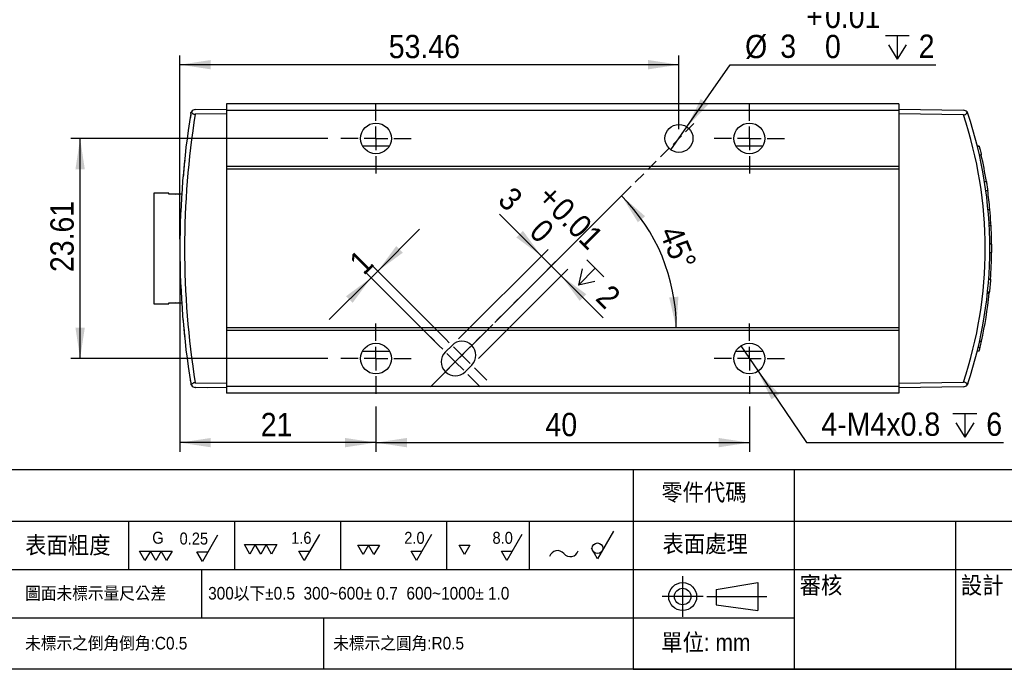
# Model space of a CAD drawing. Header units: millimetres. Extents: x 8 to 294, y 5 to 205.
# Tile 4 of 15: x 92 to 197, y 5 to 75. Entities that reach past the tile are written whole.
import ezdxf

# ---------------------------------------------------------------- set-up
doc = ezdxf.new("R2010")
doc.units = ezdxf.units.MM
doc.linetypes.add('HIDDEN', pattern=[1.905, 1.27, -0.635])
doc.layers.add('中心線', color=161, linetype='HIDDEN', lineweight=25)
for name, color, linetype in [('圖框文字', 7, 'Continuous'), ('圖框線條', 7, 'Continuous'), ('尺寸線', 5, 'Continuous')]:
    doc.layers.add(name, color=color, linetype=linetype)
doc.styles.add('SLDTEXTSTYLE0', font='GOTHIC.TTF', dxfattribs={"width": 0.913})
doc.styles.add('SLDTEXTSTYLE1', font='GOTHIC.TTF', dxfattribs={"width": 0.913, "bigfont": 'bigfont'})
doc.dimstyles.new('SLDDIMSTYLE0', dxfattribs={"dimtxt": 2.5, "dimasz": 3.302, "dimexe": 0, "dimexo": 0.0625, "dimtad": 1, "dimdec": 0, "dimrnd": 1e-09, "dimzin": 12, "dimdsep": 46, "dimtxsty": 'SLDTEXTSTYLE0', "dimsah": 1, "dimcen": 0.09, "dimadec": 0, "dimazin": 3, "dimtfac": 1, "dimtdec": 3, "dimtofl": 0, "dimtmove": 0, "dimatfit": 3, "dimfxl": 1, "dimfrac": 2, "dimtolj": 1, "dimtzin": 12, "dimarcsym": 0})
doc.dimstyles.new('SLDDIMSTYLE1', dxfattribs={"dimtxt": 2.5, "dimasz": 3.302, "dimexe": 0, "dimexo": 0.0625, "dimtad": 1, "dimdec": 0, "dimrnd": 1e-09, "dimzin": 12, "dimdsep": 46, "dimtxsty": 'SLDTEXTSTYLE0', "dimsah": 1, "dimcen": 0.09, "dimadec": 0, "dimazin": 3, "dimtfac": 1, "dimtdec": 3, "dimtmove": 0, "dimatfit": 0, "dimfxl": 1, "dimfrac": 2, "dimtolj": 1, "dimtzin": 12, "dimarcsym": 0})
doc.dimstyles.new('SLDDIMSTYLE2', dxfattribs={"dimtxt": 2.5, "dimasz": 3.302, "dimexe": 0, "dimexo": 0.0625, "dimtad": 1, "dimdec": 0, "dimrnd": 1e-09, "dimzin": 12, "dimdsep": 46, "dimtxsty": 'SLDTEXTSTYLE0', "dimsah": 1, "dimcen": 0.09, "dimadec": 0, "dimazin": 3, "dimtol": 1, "dimtp": 0.01, "dimtfac": 1, "dimtmove": 0, "dimatfit": 0, "dimfxl": 1, "dimfrac": 2, "dimtolj": 1, "dimarcsym": 0})
doc.dimstyles.new('SLDDIMSTYLE3', dxfattribs={"dimtxt": 2.5, "dimasz": 3.302, "dimexe": 0, "dimexo": 0.0625, "dimtad": 0, "dimtih": 1, "dimtoh": 1, "dimdec": 0, "dimrnd": 1e-09, "dimzin": 12, "dimdsep": 46, "dimtxsty": 'SLDTEXTSTYLE0', "dimblk1": 'NONE', "dimsah": 1, "dimcen": 0, "dimadec": 0, "dimazin": 3, "dimtol": 1, "dimtp": 0.01, "dimtfac": 1, "dimtmove": 0, "dimatfit": 3, "dimldrblk": 'NONE', "dimfxl": 1, "dimfrac": 2, "dimtolj": 1, "dimarcsym": 0})
doc.dimstyles.new('SLDDIMSTYLE6', dxfattribs={"dimtxt": 2.5, "dimasz": 3.302, "dimexe": 0, "dimexo": 0.0625, "dimtad": 0, "dimtih": 1, "dimtoh": 1, "dimdec": 0, "dimrnd": 1e-09, "dimzin": 12, "dimdsep": 46, "dimtxsty": 'SLDTEXTSTYLE0', "dimblk1": 'NONE', "dimsah": 1, "dimcen": 0, "dimadec": 0, "dimazin": 3, "dimtfac": 1, "dimtdec": 3, "dimtmove": 0, "dimatfit": 3, "dimldrblk": 'NONE', "dimfxl": 1, "dimfrac": 2, "dimtolj": 1, "dimtzin": 12, "dimarcsym": 0})
doc.dimstyles.new('SLDDIMSTYLE7', dxfattribs={"dimtxt": 2.5, "dimasz": 3.302, "dimexe": 0, "dimexo": 0.0625, "dimtad": 1, "dimdec": 4, "dimzin": 12, "dimdsep": 46, "dimtxsty": 'SLDTEXTSTYLE0', "dimsah": 1, "dimcen": 0.09, "dimadec": 0, "dimazin": 3, "dimtfac": 1, "dimtdec": 3, "dimtofl": 0, "dimtmove": 0, "dimatfit": 3, "dimfxl": 1, "dimfrac": 2, "dimtolj": 1, "dimtzin": 12, "dimarcsym": 0})

# ---------------------------------------------------------------- blocks, each defined once
blk = doc.blocks.new('_D_15')
at = {"layer": '尺寸線', "transparency": 16777216}
for p, q in [((124.7, 61.93), (97.16, 61.93)), ((98.16, 38.33), (98.16, 61.93)), ((124.7, 38.33), (97.16, 38.33))]:
    blk.add_line(p, q, dxfattribs=at)
for points in [[(98.16, 61.93), (97.66, 58.63), (98.66, 58.63)], [(98.16, 38.33), (98.66, 41.63), (97.66, 41.63)]]:
    blk.add_solid(points, dxfattribs=at)
at = {"layer": '尺寸線', "transparency": 16777216, "insert": (94.97, 47.6), "char_height": 2.5, "attachment_point": 1, "rotation": 90, "style": 'SLDTEXTSTYLE0'}
blk.add_mtext('23.61', dxfattribs=at)
blk = doc.blocks.new('_D_16')
at = {"layer": '尺寸線', "transparency": 16777216}
for p, q in [((108.85, 49.13), (108.85, 28.31)), ((129.85, 33.18), (129.85, 28.31)), ((129.85, 29.31), (108.85, 29.31))]:
    blk.add_line(p, q, dxfattribs=at)
for points in [[(108.85, 29.31), (112.16, 28.81), (112.16, 29.81)], [(129.85, 29.31), (126.55, 29.81), (126.55, 28.81)]]:
    blk.add_solid(points, dxfattribs=at)
at = {"layer": '尺寸線', "transparency": 16777216, "insert": (117.51, 32.5), "char_height": 2.5, "attachment_point": 1, "style": 'SLDTEXTSTYLE0'}
blk.add_mtext('21', dxfattribs=at)
blk = doc.blocks.new('_D_17')
at = {"layer": '尺寸線', "transparency": 16777216}
for p, q in [((129.85, 33.18), (129.85, 28.31)), ((169.85, 33.18), (169.85, 28.31)), ((129.85, 29.31), (169.85, 29.31))]:
    blk.add_line(p, q, dxfattribs=at)
for points in [[(129.85, 29.31), (133.16, 28.81), (133.16, 29.81)], [(169.85, 29.31), (166.55, 29.81), (166.55, 28.81)]]:
    blk.add_solid(points, dxfattribs=at)
at = {"layer": '尺寸線', "transparency": 16777216, "insert": (148.01, 32.5), "char_height": 2.5, "attachment_point": 1, "style": 'SLDTEXTSTYLE0'}
blk.add_mtext('40', dxfattribs=at)
blk = doc.blocks.new('SW_SYMBOL_HOLE_DEPTH')
at = {"layer": '尺寸線', "color": 0}
for p, q in [((0, 875), (800, 875)), ((400, 875), (400, 75)), ((100, 555), (400, 75)), ((700, 555), (400, 75))]:
    blk.add_line(p, q, dxfattribs=at)
blk = doc.blocks.new('_D_18')
at = {"layer": '尺寸線', "transparency": 16777216}
for p, q in [((168.93, 39.69), (170.78, 36.96)), ((170.78, 36.96), (175.98, 29.31)), ((175.98, 29.31), (197.07, 29.31))]:
    blk.add_line(p, q, dxfattribs=at)
blk.add_solid([(170.78, 36.96), (172.22, 33.95), (173.05, 34.51)], dxfattribs=at)
at = {"layer": '尺寸線', "transparency": 16777216, "xscale": 0.003193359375, "yscale": 0.003193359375, "zscale": 0.003193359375}
blk.add_blockref('SW_SYMBOL_HOLE_DEPTH', (191.65, 29.65), dxfattribs=at)
at = {"layer": '尺寸線', "transparency": 16777216, "char_height": 2.5, "attachment_point": 1, "style": 'SLDTEXTSTYLE0'}
for s, insert in [('4-M4x0.8', (177.57, 32.54)), ('6', (195.23, 32.54))]:
    blk.add_mtext(s, dxfattribs=dict(at, insert=insert))
blk = doc.blocks.new('_NONE')
blk = doc.blocks.new('_D_19')
at = {"layer": '尺寸線', "transparency": 16777216}
for p, q in [((108.85, 51.13), (108.85, 70.84)), ((162.31, 62.93), (162.31, 70.84)), ((162.31, 69.84), (108.85, 69.84))]:
    blk.add_line(p, q, dxfattribs=at)
for points in [[(108.85, 69.84), (112.16, 69.34), (112.16, 70.34)], [(162.31, 69.84), (159.01, 70.34), (159.01, 69.34)]]:
    blk.add_solid(points, dxfattribs=at)
at = {"layer": '尺寸線', "transparency": 16777216, "insert": (131.22, 73.04), "char_height": 2.5, "attachment_point": 1, "style": 'SLDTEXTSTYLE0'}
blk.add_mtext('53.46', dxfattribs=at)
blk = doc.blocks.new('_D_20')
at = {"layer": '尺寸線', "transparency": 16777216}
for p, q in [((163.16, 63.16), (167.8, 69.84)), ((167.8, 69.84), (189.84, 69.84)), ((161.45, 60.7), (163.16, 63.16))]:
    blk.add_line(p, q, dxfattribs=at)
blk.add_solid([(163.16, 63.16), (165.46, 65.59), (164.64, 66.16)], dxfattribs=at)
at = {"layer": '尺寸線', "transparency": 16777216, "xscale": 0.003193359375, "yscale": 0.003193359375, "zscale": 0.003193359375}
blk.add_blockref('SW_SYMBOL_HOLE_DEPTH', (184.42, 70.19), dxfattribs=at)
at = {"layer": '尺寸線', "transparency": 16777216, "char_height": 2.5, "attachment_point": 1, "style": 'SLDTEXTSTYLE0'}
for s, insert in [('0.01', (177.95, 76.27)), ('+', (175.93, 76.27)), ('%%c', (169.39, 73.04)), ('3', (173.16, 73.07)), ('0', (177.95, 73.04)), ('2', (187.99, 73.07))]:
    blk.add_mtext(s, dxfattribs=dict(at, insert=insert))
blk = doc.blocks.new('_D_21')
at = {"layer": '尺寸線', "transparency": 16777216}
for p, q in [((130.04, 47.7), (134.53, 52.19)), ((136.58, 39.74), (128.63, 47.7)), ((137.29, 40.45), (129.33, 48.4)), ((130.04, 47.7), (129.33, 46.99)), ((129.33, 46.99), (124.84, 42.5))]:
    blk.add_line(p, q, dxfattribs=at)
for points in [[(130.04, 47.7), (132.73, 49.68), (132.02, 50.38)], [(129.33, 46.99), (126.65, 45.01), (127.35, 44.3)]]:
    blk.add_solid(points, dxfattribs=at)
at = {"layer": '尺寸線', "transparency": 16777216, "insert": (126.78, 48.95), "char_height": 2.5, "attachment_point": 1, "rotation": 45, "style": 'SLDTEXTSTYLE0'}
blk.add_mtext('1', dxfattribs=at)
blk = doc.blocks.new('_D_22')
at = {"layer": '尺寸線', "transparency": 16777216}
for p, q in [((147.58, 49.32), (143.09, 53.81)), ((138.7, 40.45), (148.29, 50.03)), ((147.58, 49.32), (149.7, 47.2)), ((140.83, 38.33), (150.41, 47.91)), ((149.7, 47.2), (154.19, 42.71))]:
    blk.add_line(p, q, dxfattribs=at)
for points in [[(147.58, 49.32), (145.6, 52.01), (144.89, 51.31)], [(149.7, 47.2), (151.68, 44.51), (152.39, 45.22)]]:
    blk.add_solid(points, dxfattribs=at)
at = {"layer": '尺寸線', "transparency": 16777216, "xscale": 0.003193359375, "yscale": 0.003193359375, "zscale": 0.003193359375, "rotation": 315.000000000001}
blk.add_blockref('SW_SYMBOL_HOLE_DEPTH', (150.47, 46.93), dxfattribs=at)
at = {"layer": '尺寸線', "transparency": 16777216, "char_height": 2.5, "attachment_point": 1, "rotation": 315, "style": 'SLDTEXTSTYLE0'}
for s, insert in [('3', (144.55, 56.93)), ('+', (148.77, 57.23)), ('0.01', (150.19, 55.8)), ('0', (147.91, 53.51)), ('2', (155.03, 46.44))]:
    blk.add_mtext(s, dxfattribs=dict(at, insert=insert))
blk = doc.blocks.new('_D_23')
at = {"layer": '尺寸線', "transparency": 16777216}
blk.add_line((142.59, 42.21), (156.87, 56.49), dxfattribs=at)
blk.add_arc((142, 41.63), 20.02, 0, 45, dxfattribs=at)
for points in [[(156.16, 55.78), (157.91, 52.94), (158.68, 53.59)], [(162.02, 41.63), (162.25, 44.96), (161.26, 44.88)]]:
    blk.add_solid(points, dxfattribs=at)
at = {"layer": '尺寸線', "transparency": 16777216, "insert": (162.49, 52.83), "char_height": 2.5, "attachment_point": 1, "rotation": 292.5, "style": 'SLDTEXTSTYLE0'}
blk.add_mtext('45°', dxfattribs=at)
blk = doc.blocks.new('SW_CENTERMARKSYMBOL_12')
at = {"layer": '中心線', "color": 0}
for p, q in [((0, 2.5), (0, 4.15)), ((0, 0), (0, 2.5)), ((-2.5, 0), (-4.15, 0)), ((0, 0), (-2.5, 0)), ((0, 0), (0, -2.5)), ((0, 0), (2.5, 0)), ((2.5, 0), (4.15, 0)), ((0, -2.5), (0, -4.15))]:
    blk.add_line(p, q, dxfattribs=at)
blk = doc.blocks.new('SW_CENTERMARKSYMBOL_13')
at = {"layer": '中心線', "color": 0}
for p, q in [((0, 2.5), (0, 4.15)), ((0, 0), (0, 2.5)), ((-2.5, 0), (-4.15, 0)), ((0, 0), (-2.5, 0)), ((0, 0), (0, -2.5)), ((0, 0), (2.5, 0)), ((2.5, 0), (4.15, 0)), ((0, -2.5), (0, -4.15))]:
    blk.add_line(p, q, dxfattribs=at)
blk = doc.blocks.new('SW_CENTERMARKSYMBOL_14')
at = {"layer": '中心線', "color": 0}
for p, q in [((0, 2.5), (0, 4.15)), ((0, 0), (0, 2.5)), ((-2.5, 0), (-4.15, 0)), ((0, 0), (-2.5, 0)), ((0, 0), (0, -2.5)), ((0, 0), (2.5, 0)), ((2.5, 0), (4.15, 0)), ((0, -2.5), (0, -4.15))]:
    blk.add_line(p, q, dxfattribs=at)
blk = doc.blocks.new('SW_CENTERMARKSYMBOL_15')
at = {"layer": '中心線', "color": 0}
for p, q in [((0, 2.5), (0, 4.15)), ((0, 0), (0, 2.5)), ((-2.5, 0), (-4.15, 0)), ((0, 0), (-2.5, 0)), ((0, 0), (0, -2.5)), ((0, 0), (2.5, 0)), ((2.5, 0), (4.15, 0)), ((0, -2.5), (0, -4.15))]:
    blk.add_line(p, q, dxfattribs=at)
blk = doc.blocks.new('SW_CENTERMARKSYMBOL_16')
at = {"layer": '中心線', "color": 0}
for p, q in [((1.77, 1.77), (25.64, 25.64)), ((-1.06, 2.47), (-2.12, 3.54)), ((2.47, 2.47), (3.54, 3.54)), ((-1.77, 1.77), (-2.83, 2.83)), ((0.71, 0.71), (-1.06, 2.47)), ((0.71, 0.71), (2.47, 2.47)), ((0, 0), (-1.77, 1.77)), ((0, 0), (1.77, 1.77)), ((0, 0), (-1.77, -1.77)), ((0.71, 0.71), (-1.06, -1.06)), ((0, 0), (1.77, -1.77)), ((0.71, 0.71), (2.47, -1.06)), ((-1.77, -1.77), (-2.83, -2.83)), ((-1.06, -1.06), (-2.12, -2.12)), ((1.77, -1.77), (2.83, -2.83)), ((2.47, -1.06), (3.54, -2.12))]:
    blk.add_line(p, q, dxfattribs=at)

msp = doc.modelspace()

# ---------------------------------------------------------------- linework, layer by layer
at = {"color": 7, "linetype": 'Continuous', "lineweight": 25}
for p, q in [((185.85398, 65.62805), (113.85399, 65.62805)), ((113.85399, 65.62805), (113.85399, 64.93086)), ((185.85398, 65.62805), (185.85398, 64.93086)), ((113.85399, 64.57782), (110.49039, 64.51911)), ((110.49044, 65.01933), (113.85399, 65.07805)), ((185.85398, 64.93086), (113.85399, 64.93086)), ((113.85399, 64.93086), (113.85399, 58.93086)), ((185.85398, 65.07805), (192.78402, 64.95708)), ((185.85398, 64.93086), (185.85398, 58.93086)), ((192.78407, 64.457), (185.85398, 64.57797)), ((109.94211, 64.19726), (109.94121, 64.19149)), ((194.26683, 61.1081), (194.47372, 61.10449)), ((194.47869, 61.09556), (194.27254, 61.09915)), ((194.48566, 60.18172), (194.69066, 60.18164)), ((109.33514, 59.49922), (109.33514, 59.49928)), ((194.67236, 59.31367), (194.67242, 59.31342)), ((185.85398, 58.93086), (113.85399, 58.93086)), ((113.85399, 58.93086), (113.85399, 58.63086)), ((185.85398, 58.63086), (113.85399, 58.63086)), ((113.85399, 58.63086), (113.85399, 41.62523)), ((185.85398, 58.93086), (185.85398, 58.63086)), ((185.85398, 58.63086), (185.85398, 41.62523)), ((195.03481, 57.32222), (195.23728, 57.32244)), ((107.65399, 56.07805), (106.05399, 56.07805)), ((106.05399, 56.07805), (106.05399, 44.17805)), ((107.65399, 55.96585), (107.65399, 56.07805)), ((109.04041, 55.96585), (107.65399, 55.96585)), ((195.17735, 56.36144), (195.38025, 56.35392)), ((195.4112, 54.32363), (195.61188, 54.32533)), ((195.52132, 52.87701), (195.72182, 52.87478)), ((195.53744, 52.59462), (195.7379, 52.59162)), ((195.60095, 50.65565), (195.80091, 50.65985)), ((195.60196, 49.69693), (195.80196, 49.69685)), ((195.80399, 50.58807), (195.602, 50.5916)), ((195.48556, 46.83836), (195.68609, 46.83857)), ((195.36583, 45.466), (195.56721, 45.46933)), ((195.35152, 45.32835), (195.55212, 45.32354)), ((106.05399, 44.17805), (107.65399, 44.17805)), ((107.65399, 44.29024), (109.04041, 44.29024)), ((107.65399, 44.17805), (107.65399, 44.29024)), ((195.40196, 44.06302), (195.40365, 44.06305)), ((185.85398, 41.62523), (113.85399, 41.62523)), ((113.85399, 41.62523), (113.85399, 41.32523)), ((185.85398, 41.32523), (113.85399, 41.32523)), ((113.85399, 41.32523), (113.85399, 35.32523)), ((185.85398, 41.62523), (185.85398, 41.32523)), ((185.85398, 41.32523), (185.85398, 35.32523)), ((109.33516, 40.75658), (109.33577, 40.75071)), ((194.50984, 40.18235), (194.7153, 40.18496)), ((137.99688, 39.73944), (137.28977, 39.03233)), ((194.26683, 39.14799), (194.47372, 39.1516)), ((194.36276, 39.54355), (194.56949, 39.54852)), ((139.41109, 36.91101), (140.1182, 37.61812)), ((109.94216, 36.0585), (109.94215, 36.05861)), ((193.44323, 36.23414), (193.44319, 36.23403)), ((110.49042, 35.73683), (113.85399, 35.67812)), ((113.85399, 35.17805), (110.49044, 35.23676)), ((111.85399, 35.20296), (110.50807, 35.22645)), ((111.85399, 35.21296), (111.85399, 35.20296)), ((185.85398, 35.32523), (113.85399, 35.32523)), ((113.85399, 35.32523), (113.85399, 34.62805)), ((185.85398, 35.67827), (192.78413, 35.79924)), ((185.85398, 35.32523), (185.85398, 34.62805)), ((192.78402, 35.29901), (185.85398, 35.17805)), ((185.85398, 34.62805), (113.85399, 34.62805))]:
    msp.add_line(p, q, dxfattribs=at)
at = {"color": 7, "linetype": 'Continuous', "lineweight": 25, "flags": 128}
for points in [[(108.42159, 55.96585), (108.62346, 55.97471), (108.68639, 55.96585)], [(108.68639, 44.29024), (108.62346, 44.28138), (108.42159, 44.29024)]]:
    msp.add_lwpolyline(points, dxfattribs=at)
at = {"color": 7, "linetype": 'Continuous', "lineweight": 25}
for centre, radius in [((129.85399, 61.93086), 1.65), ((162.30962, 61.93086), 1.5), ((169.85399, 61.93086), 1.65), ((129.85399, 38.32523), 1.65), ((169.85399, 38.32523), 1.65)]:
    msp.add_circle(centre, radius, dxfattribs=at)
for centre, radius, start, end in [((200.35399, 50.12805), 91.5, 170.9006497, 189.0993503), ((200.34526, 50.12805), 91, 170.9008445, 189.0992529), ((200.37399, 50.10296), 91.5, 170.9100753, 171.2003409), ((110.49917, 64.51941), 0.5, 91, 146.3091466), ((192.7753, 64.45716), 0.5, 38.747619, 89), ((149.86271, 50.12805), 45.25, 341.5390239, 18.4611807), ((149.85399, 50.12805), 45.75, 341.5386148, 18.4613852), ((149.85399, 50.12805), 45.95, 9.0078658, 12.6382161), ((200.37399, 50.10296), 91.5, 174.0494828, 175.1611425), ((149.85399, 50.12805), 45.95, 5.2409712, 7.7870868), ((149.85399, 50.12805), 45.95, 3.4269835, 5.2409712), ((149.85399, 50.12805), 45.95, 3.073338, 3.4269835), ((149.85399, 50.12805), 45.95, 0.663135, 3.073338), ((149.85399, 50.12805), 45.95, 0.5736751, 0.663135), ((149.85399, 50.12805), 45.95, 355.8947924, 359.4623277), ((149.85399, 50.12805), 45.95, 353.9982129, 354.1809805), ((149.85399, 50.12805), 45.95, 347.5029532, 353.9982129), ((200.37399, 50.10296), 91.5, 184.7720336, 185.9125159), ((139.05754, 38.67878), 1.5, 315, 135), ((149.85399, 50.12805), 45.95, 346.6887948, 347.5029532), ((138.35043, 37.97167), 1.5, 135, 315), ((149.85399, 50.12805), 45.95, 346.1796695, 346.6887948), ((200.37399, 50.10296), 91.5, 188.7786542, 189.0899247), ((110.49917, 35.73668), 0.5, 189.0993503, 213.6894504), ((110.49917, 35.73668), 0.5, 213.6894504, 269), ((110.5168, 35.72637), 0.5, 238.5211824, 269), ((192.7753, 35.79893), 0.5, 271, 321.2495105)]:
    msp.add_arc(centre, radius, start, end, dxfattribs=at)
for points, knots in [([(110.00546, 64.59848), (110.00563, 64.59953), (110.01684, 64.66883), (110.05024, 64.73328), (110.08315, 64.79677)], [0, 0, 0, 0, 0.015056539, 1, 1, 1, 1]), ([(110.08315, 64.79677), (110.08354, 64.7955), (110.09791, 64.74905), (110.13879, 64.66932), (110.23742, 64.58173), (110.35593, 64.52754), (110.44416, 64.52201), (110.49039, 64.51911)], [0, 0, 0, 0, 0.008955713, 0.327925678, 0.574871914, 0.777246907, 1, 1, 1, 1]), ([(192.78407, 64.457), (192.82343, 64.45874), (192.90228, 64.4622), (193.00624, 64.50227), (193.09333, 64.56978), (193.15086, 64.66211), (193.16053, 64.73465), (193.16525, 64.7701)], [0, 0, 0, 0, 0.178804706, 0.358162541, 0.529881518, 0.770248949, 1, 1, 1, 1]), ([(193.24956, 64.61549), (193.24923, 64.61649), (193.23075, 64.67175), (193.1977, 64.72138), (193.16525, 64.7701)], [0, 0, 0, 0, 0.018188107, 1, 1, 1, 1]), ([(128.41247, 61.12805), (128.64084, 61.12805), (128.8712, 61.12805), (129.3485, 61.12805), (129.59798, 61.12805), (130.11708, 61.12805), (130.36589, 61.12805), (130.84069, 61.12805), (131.069, 61.12805), (131.29551, 61.12805)], [0, 0, 0, 0, 0.25, 0.25, 0.5, 0.5, 0.75, 0.75, 1, 1, 1, 1]), ([(168.41247, 61.12805), (168.64084, 61.12805), (168.8712, 61.12805), (169.3485, 61.12805), (169.59798, 61.12805), (170.11708, 61.12805), (170.36589, 61.12805), (170.84069, 61.12805), (171.069, 61.12805), (171.29551, 61.12805)], [0, 0, 0, 0, 0.25, 0.25, 0.5, 0.5, 0.75, 0.75, 1, 1, 1, 1]), ([(194.4785, 61.08502), (194.47788, 61.08755), (194.47563, 61.09669), (194.49672, 61.01084), (194.54018, 60.83153), (194.60212, 60.57009), (194.65533, 60.33889), (194.68499, 60.20687), (194.69066, 60.18164)], [0, 0, 0, 0, 0.080990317, 0.2926739, 0.505582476, 0.723411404, 0.947123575, 1, 1, 1, 1]), ([(195.23728, 57.32244), (195.26603, 57.13671), (195.32219, 56.77392), (195.36113, 56.49167), (195.38013, 56.35392)], [0, 0, 0, 0, 0.511965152, 1, 1, 1, 1]), ([(195.80179, 50.57734), (195.80176, 50.57986), (195.80167, 50.5889), (195.80256, 50.50011), (195.80379, 50.31494), (195.80423, 50.04975), (195.80317, 49.82959), (195.80209, 49.71108), (195.80196, 49.69685)], [0, 0, 0, 0, 0.085473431, 0.30653021, 0.527599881, 0.7487063, 0.969830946, 1, 1, 1, 1]), ([(195.68609, 46.83857), (195.67229, 46.65575), (195.64461, 46.28893), (195.60306, 45.83051), (195.57811, 45.57658), (195.56926, 45.48956), (195.56721, 45.46933)], [0, 0, 0, 0, 0.301502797, 0.604966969, 0.908190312, 1, 1, 1, 1]), ([(128.41247, 39.12805), (128.64084, 39.12805), (128.8712, 39.12805), (129.3485, 39.12805), (129.59798, 39.12805), (130.11708, 39.12805), (130.36589, 39.12805), (130.84069, 39.12805), (131.069, 39.12805), (131.29551, 39.12805)], [0, 0, 0, 0, 0.25, 0.25, 0.5, 0.5, 0.75, 0.75, 1, 1, 1, 1]), ([(168.41247, 39.12805), (168.64084, 39.12805), (168.8712, 39.12805), (169.3485, 39.12805), (169.59798, 39.12805), (170.11708, 39.12805), (170.36589, 39.12805), (170.84069, 39.12805), (171.069, 39.12805), (171.29551, 39.12805)], [0, 0, 0, 0, 0.25, 0.25, 0.5, 0.5, 0.75, 0.75, 1, 1, 1, 1]), ([(110.00546, 35.65761), (110.00563, 35.65656), (110.01684, 35.58727), (110.05024, 35.52282), (110.08314, 35.45934)], [0, 0, 0, 0, 0.015057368, 1, 1, 1, 1]), ([(110.49042, 35.73683), (110.44936, 35.73464), (110.36728, 35.73026), (110.25894, 35.68584), (110.15962, 35.61006), (110.10677, 35.52889), (110.08744, 35.472), (110.08314, 35.45934)], [0, 0, 0, 0, 0.198028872, 0.395920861, 0.596211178, 0.910126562, 1, 1, 1, 1]), ([(193.16524, 35.48597), (193.1587, 35.52969), (193.14699, 35.60792), (193.07672, 35.70371), (192.98305, 35.76621), (192.88127, 35.79657), (192.81271, 35.79845), (192.78413, 35.79924)], [0, 0, 0, 0, 0.282593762, 0.505692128, 0.687421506, 0.869700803, 1, 1, 1, 1]), ([(193.24956, 35.6406), (193.24923, 35.6396), (193.23074, 35.58434), (193.19769, 35.5347), (193.16524, 35.48597)], [0, 0, 0, 0, 0.018185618, 1, 1, 1, 1])]:
    msp.add_open_spline(points, degree=3, knots=knots, dxfattribs=at)
at = {"layer": '圖框線條', "color": 133, "linetype": 'Continuous', "true_color": 0x71e1c5}
for p, q in [((7.68664, 26.42603), (288.178, 26.42603)), ((291.90934, 5), (7.68664, 5))]:
    msp.add_line(p, q, dxfattribs=at)
at = {"layer": '圖框線條', "color": 60, "linetype": 'Continuous', "true_color": 0xbfff00}
for p, q in [((157.42082, 26.42603), (157.42082, 5)), ((174.69988, 20.89673), (174.69988, 26.42603)), ((7.68664, 20.89673), (288.178, 20.89673)), ((103.35718, 20.89673), (103.35718, 15.71302)), ((114.70719, 20.89673), (114.70719, 15.71302)), ((126.05721, 20.89673), (126.05721, 15.71302)), ((137.40723, 20.89673), (137.40723, 15.71302)), ((146.26343, 20.89673), (146.26343, 15.71302)), ((157.42082, 20.89673), (157.42082, 5)), ((174.69988, 5), (174.69988, 20.89673)), ((191.97894, 5), (191.97894, 20.89673)), ((7.68664, 15.71302), (157.42082, 15.71302)), ((111.17598, 15.71302), (111.17598, 10.5293)), ((157.42082, 15.71302), (226.53705, 15.71302)), ((7.68664, 10.5293), (157.42082, 10.5293)), ((124.23179, 10.5293), (124.23179, 5)), ((157.42082, 10.5293), (174.69988, 10.5293)), ((157.42082, 5), (288.178, 5))]:
    msp.add_line(p, q, dxfattribs=at)
at = {"layer": '圖框線條', "color": 2, "linetype": 'Continuous', "true_color": 0xffff00}
for p, q in [((112.8695, 19.37565), (111.25554, 16.58017)), ((123.78831, 19.45349), (122.17434, 16.65801)), ((135.80287, 19.45349), (134.1889, 16.65801)), ((145.47878, 19.45349), (143.86481, 16.65801)), ((155.28932, 19.80305), (153.5807, 16.84362)), ((116.34039, 17.36309), (115.75981, 18.36867)), ((115.75981, 18.36867), (116.92096, 18.36867)), ((116.92096, 18.36867), (116.34039, 17.36309)), ((117.50154, 17.36309), (116.92096, 18.36867)), ((116.92096, 18.36867), (118.08212, 18.36867)), ((118.08212, 18.36867), (117.50154, 17.36309)), ((118.66269, 17.36309), (118.08212, 18.36867)), ((118.08212, 18.36867), (119.24327, 18.36867)), ((119.24327, 18.36867), (118.66269, 17.36309)), ((128.47464, 17.32325), (127.89406, 18.32884)), ((127.89406, 18.32884), (129.05522, 18.32884)), ((129.05522, 18.32884), (128.47464, 17.32325)), ((129.63579, 17.32325), (129.05522, 18.32884)), ((129.05522, 18.32884), (130.21637, 18.32884)), ((130.21637, 18.32884), (129.63579, 17.32325)), ((139.34361, 17.32325), (138.76303, 18.32884)), ((138.76303, 18.32884), (139.92419, 18.32884)), ((139.92419, 18.32884), (139.34361, 17.32325)), ((153.5807, 16.84362), (152.92304, 17.98271)), ((105.10627, 16.66797), (104.52569, 17.67356)), ((104.52569, 17.67356), (105.68684, 17.67356)), ((105.68684, 17.67356), (105.10627, 16.66797)), ((106.26742, 16.66797), (105.68684, 17.67356)), ((105.68684, 17.67356), (106.848, 17.67356)), ((106.848, 17.67356), (106.26742, 16.66797)), ((107.42857, 16.66797), (106.848, 17.67356)), ((106.848, 17.67356), (108.00915, 17.67356)), ((108.00915, 17.67356), (107.42857, 16.66797)), ((111.25554, 16.58017), (110.67496, 17.58576)), ((110.67496, 17.58576), (111.83611, 17.58576)), ((122.17434, 16.65801), (121.59376, 17.6636)), ((121.59376, 17.6636), (122.75492, 17.6636)), ((134.1889, 16.65801), (133.60832, 17.6636)), ((133.60832, 17.6636), (134.76948, 17.6636)), ((143.86481, 16.65801), (143.28423, 17.6636)), ((143.28423, 17.6636), (144.44539, 17.6636))]:
    msp.add_line(p, q, dxfattribs=at)
at = {"layer": '圖框線條', "color": 4, "linetype": 'Continuous', "true_color": 0x00ffff}
for p, q in [((162.70416, 14.99595), (162.70416, 10.6132)), ((164.89553, 12.80458), (160.51278, 12.80458)), ((165.29668, 12.80458), (171.7221, 12.80458))]:
    msp.add_line(p, q, dxfattribs=at)
at = {"layer": '圖框線條', "color": 7, "linetype": 'Continuous'}
for p, q in [((166.31122, 13.54776), (170.7752, 14.30198)), ((170.7752, 14.30198), (170.7752, 11.30717)), ((166.31122, 13.54776), (166.31122, 11.91823)), ((166.31122, 11.91823), (170.7752, 11.30717))]:
    msp.add_line(p, q, dxfattribs=at)
at = {"layer": '圖框線條', "color": 2, "linetype": 'Continuous', "true_color": 0xffff00}
msp.add_circle((153.5807, 17.98271), 0.56954, dxfattribs=at)
at = {"layer": '圖框線條', "color": 7, "linetype": 'Continuous'}
for radius in [1.49741, 0.88634]:
    msp.add_circle((162.70416, 12.80458), radius, dxfattribs=at)
at = {"layer": '圖框線條', "color": 2, "linetype": 'Continuous', "true_color": 0xffff00}
for centre, start, end in [((149.30366, 16.84362), 39.8055711, 162.5791645), ((150.67056, 17.98271), 219.8055711, 342.5791645)]:
    msp.add_arc(centre, 0.88965, start, end, dxfattribs=at)

# ---------------------------------------------------------------- block references
at = {"layer": '中心線'}
for name, p in [('SW_CENTERMARKSYMBOL_13', (129.85399, 61.93086)), ('SW_CENTERMARKSYMBOL_14', (169.85399, 61.93086)), ('SW_CENTERMARKSYMBOL_16', (138.35043, 37.97167)), ('SW_CENTERMARKSYMBOL_12', (129.85399, 38.32523)), ('SW_CENTERMARKSYMBOL_15', (169.85399, 38.32523))]:
    msp.add_blockref(name, p, dxfattribs=at)

# ---------------------------------------------------------------- texts
at = {"layer": '圖框文字', "attachment_point": 1}
for s, insert, char_height, style in [('零件代碼', (160.41557, 24.90231), 1.835626, 'SLDTEXTSTYLE1'), ('表面粗度', (92.27307, 19.22949), 1.835626, 'SLDTEXTSTYLE1'), ('G', (105.88572, 19.75352), 1.28494, 'SLDTEXTSTYLE0'), ('0.25', (108.81431, 19.66571), 1.284938, 'SLDTEXTSTYLE0'), ('1.6', (120.76525, 19.74355), 1.284938, 'SLDTEXTSTYLE0'), ('2.0', (132.88424, 19.74355), 1.284938, 'SLDTEXTSTYLE0'), ('8.0', (142.33239, 19.74355), 1.284938, 'SLDTEXTSTYLE0'), ('表面處理', (160.54103, 19.37299), 1.835626, 'SLDTEXTSTYLE1'), ('審核', (175.23222, 14.93611), 1.835626, 'SLDTEXTSTYLE1'), ('設計', (192.51127, 14.93611), 1.835626, 'SLDTEXTSTYLE1'), ('圖面未標示量尺公差', (92.26775, 13.83619), 1.349185, 'SLDTEXTSTYLE1'), ('300以下±0.5  300~600± 0.7  600~1000± 1.0', (111.87305, 13.83282), 1.3491851, 'SLDTEXTSTYLE1'), ('未標示之倒角倒角:C0.5', (92.26775, 8.47968), 1.3491851, 'SLDTEXTSTYLE1'), ('未標示之圓角:R0.5', (125.26635, 8.47968), 1.3491851, 'SLDTEXTSTYLE1'), ('單位: mm', (160.41087, 8.80766), 1.835626, 'SLDTEXTSTYLE1')]:
    msp.add_mtext(s, dxfattribs=dict(at, insert=insert, char_height=char_height, style=style))

# ---------------------------------------------------------------- dimensions: what is measured, and where the dimension line sits
at = {"layer": '尺寸線'}
dim = msp.add_diameter_dim_2p(p1=(161.45433, 60.6986), p2=(163.16491, 63.16313), text='<>{\\fGDT;x}2', dimstyle='SLDDIMSTYLE3', dxfattribs=at)
dim.commit()
dim.dimension.update_dxf_attribs({"geometry": '_D_20', "text_midpoint": (179.61206, 73.07577), "dimtype": 163})
for base, p1, p2, picture, middle in [((108.85399, 69.84313), (162.30962, 61.93086), (108.85399, 50.12805), '_D_19', (135.37196, 69.84313)), ((108.85399, 29.30781), (129.85399, 34.17523), (108.85399, 50.12805), '_D_16', (119.35399, 29.30781)), ((169.85399, 29.30781), (129.85399, 34.17523), (169.85399, 34.17523), '_D_17', (149.85399, 29.30781))]:
    dim = msp.add_linear_dim(base=base, p1=p1, p2=p2, dimstyle='SLDDIMSTYLE0', dxfattribs=at)
    dim.commit()
    dim.dimension.update_dxf_attribs({"geometry": picture, "text_midpoint": middle, "dimtype": 160})
for base, p1, p2, angle, dimstyle, picture, middle in [((98.15941, 61.93086), (125.70399, 38.32523), (125.70399, 61.93086), 90, 'SLDDIMSTYLE0', '_D_15', (98.15941, 51.75539)), ((129.33403, 46.98808), (137.99688, 39.73944), (137.28977, 39.03233), 45, 'SLDDIMSTYLE1', '_D_21', (129.68758, 47.34163))]:
    dim = msp.add_linear_dim(base=base, p1=p1, p2=p2, angle=angle, dimstyle=dimstyle, dxfattribs=at)
    dim.commit()
    dim.dimension.update_dxf_attribs({"geometry": picture, "text_midpoint": middle, "dimtype": 160})
dim = msp.add_linear_dim(base=(149.70303, 47.20295), p1=(137.99688, 39.73944), p2=(140.1182, 37.61812), angle=315, text='<>{\\fGDT;x}2', dimstyle='SLDDIMSTYLE2', dxfattribs=at)
dim.commit()
dim.dimension.update_dxf_attribs({"geometry": '_D_22', "text_midpoint": (148.15796, 48.74801), "dimtype": 160})
dim = msp.add_angular_dim_2l(base=(160.49915, 49.28617), line1=((141.88597, 41.50721), (136.22911, 35.85035)), line2=((185.85399, 41.62523), (113.85399, 41.62523)), dimstyle='SLDDIMSTYLE7', dxfattribs=at)
dim.commit()
dim.dimension.update_dxf_attribs({"geometry": '_D_23', "text_midpoint": (160.49915, 49.28617), "dimtype": 162})
dim = msp.add_diameter_dim_2p(p1=(168.92638, 39.6898), p2=(170.78159, 36.96066), text='4-M4x0.8{\\fGDT;x}6', dimstyle='SLDDIMSTYLE6', override={"dimpost": '<>'}, dxfattribs=at)
dim.commit()
dim.dimension.update_dxf_attribs({"geometry": '_D_18', "text_midpoint": (187.32252, 31.31128), "dimtype": 163})

doc.saveas('drawing.dxf')
